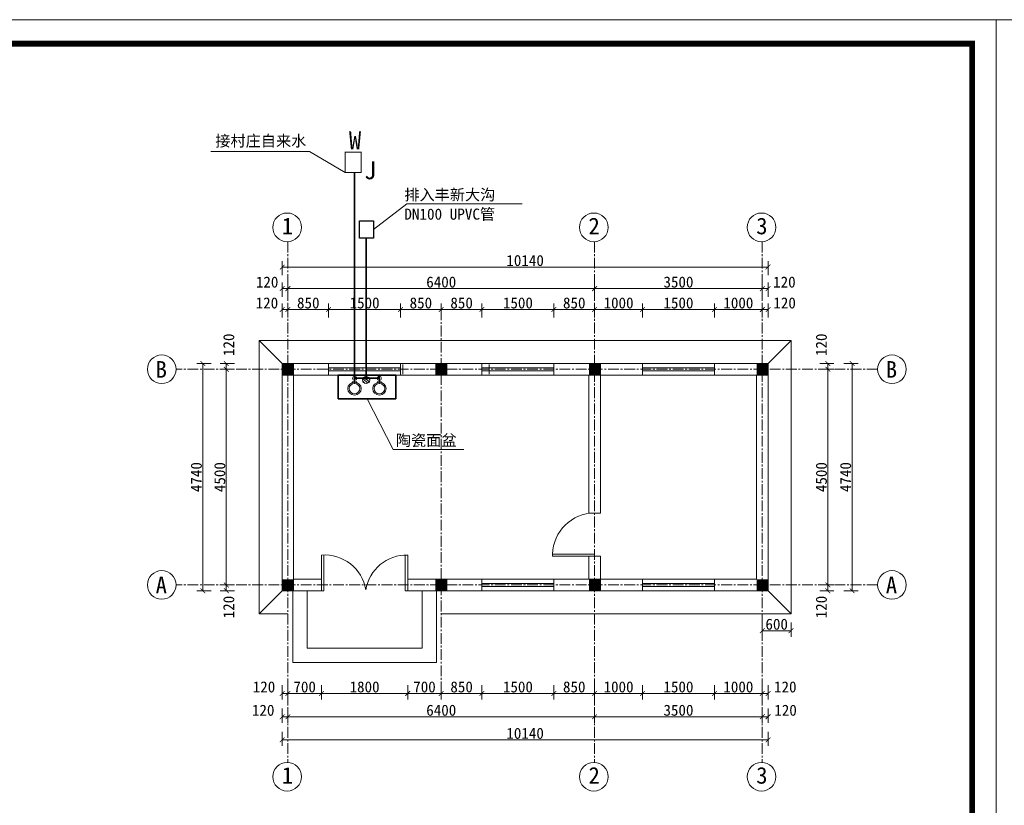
# Model space of a CAD drawing. Extents: x -13074 to 1448651, y 3648755 to 8081248.
# Tile 102 of 173: x 561416 to 561622, y 3858084 to 3858248. Entities that reach past the tile are written whole.
import ezdxf

# ---------------------------------------------------------------- set-up
doc = ezdxf.new("R2010")
doc.units = 0
doc.header["$PDMODE"] = 32
doc.header["$PDSIZE"] = 0.2
doc.linetypes.add('CENTER2', pattern=[1.125, 0.75, -0.125, 0.125, -0.125])
doc.layers.get('0').update_dxf_attribs({"linetype": 'CONTINUOUS'})
doc.layers.get('Defpoints').update_dxf_attribs({"linetype": 'CONTINUOUS'})
for name, color, linetype, lineweight in [('0.09标注线', 3, 'CONTINUOUS', 9), ('0.30粗线', 7, 'CONTINUOUS', 30), ('SHEET', 1, 'CONTINUOUS', 15), ('填充符', 7, 'CONTINUOUS', 9), ('细实线', 3, 'CONTINUOUS', 20)]:
    doc.layers.add(name, color=color, linetype=linetype, lineweight=lineweight)
for name, color, linetype in [('0辅助', 6, 'CONTINUOUS'), ('LVTRY', 6, 'CONTINUOUS'), ('PUB_DIM', 3, 'CONTINUOUS'), ('T12', 144, 'CONTINUOUS'), ('WINDOW', 4, 'CONTINUOUS'), ('电气', 255, 'CONTINUOUS')]:
    doc.layers.add(name, color=color, linetype=linetype)
doc.styles.add('-仿宋_GB2312', font='FangSong_GB2312.ttf')
doc.dimstyles.new('zzzz STANDARD', dxfattribs={"dimtxt": 2.3, "dimasz": 1, "dimexe": 1.25, "dimexo": 1.5, "dimgap": 0.2, "dimtad": 1, "dimdec": 0, "dimlfac": 10, "dimzin": 0, "dimdsep": 46, "dimtxsty": '-仿宋_GB2312', "dimblk": 'ARCHTICK', "dimcen": 0.09, "dimadec": 0, "dimazin": 0, "dimtfac": 1, "dimtdec": 0, "dimtix": 1, "dimtmove": 2, "dimatfit": 3, "dimfxl": 1.7, "dimfxlon": 1, "dimtolj": 1, "dimtzin": 0, "dimlwd": 9, "dimlwe": 9, "dimarcsym": 0})

# ---------------------------------------------------------------- blocks, each defined once
blk = doc.blocks.new('_ARCHTICK')
at = {"color": 0, "linetype": 'ByBlock', "const_width": 0.15}
blk.add_lwpolyline([(-0.5, -0.5), (0.5, 0.5)], dxfattribs=at)
blk = doc.blocks.new('*D2466')
at = {"layer": '0.09标注线', "color": 0, "linetype": 'Continuous', "lineweight": 9}
for p, q in [((561461, 3858175.21), (561458.05, 3858175.21)), ((561459.3, 3858175.21), (561459.3, 3858130.21)), ((561461, 3858130.21), (561458.05, 3858130.21))]:
    blk.add_line(p, q, dxfattribs=at)
at = {"layer": 'Defpoints', "color": 0, "linetype": 'Continuous', "lineweight": 13}
for p in [(561472.16, 3858175.21), (561459.3, 3858130.21), (561472.16, 3858130.21)]:
    blk.add_point(p, dxfattribs=at)
at = {"layer": '0.09标注线', "color": 0, "linetype": 'Continuous', "lineweight": 9}
for p, rotation in [((561459.3, 3858175.21), 90), ((561459.3, 3858130.21), 270)]:
    blk.add_blockref('_ARCHTICK', p, dxfattribs=dict(at, rotation=rotation))
at = {"layer": '0.09标注线', "color": 0, "linetype": 'Continuous', "lineweight": 13, "insert": (561457.95, 3858152.71), "char_height": 2.3, "attachment_point": 5, "rotation": 90, "style": '-仿宋_GB2312'}
blk.add_mtext('\\A1;4500', dxfattribs=at)
blk = doc.blocks.new('*D2477')
at = {"layer": '0.09标注线', "color": 0, "linetype": 'Continuous', "lineweight": 9}
for p, q in [((561583.14, 3858175.21), (561586.09, 3858175.21)), ((561584.84, 3858175.21), (561584.84, 3858130.21)), ((561583.14, 3858130.21), (561586.09, 3858130.21))]:
    blk.add_line(p, q, dxfattribs=at)
at = {"layer": 'Defpoints', "color": 0, "linetype": 'Continuous', "lineweight": 13}
for p in [(561571.16, 3858175.21), (561571.16, 3858130.21), (561584.84, 3858130.21)]:
    blk.add_point(p, dxfattribs=at)
at = {"layer": '0.09标注线', "color": 0, "linetype": 'Continuous', "lineweight": 9}
for p, rotation in [((561584.84, 3858175.21), 90), ((561584.84, 3858130.21), 270)]:
    blk.add_blockref('_ARCHTICK', p, dxfattribs=dict(at, rotation=rotation))
at = {"layer": '0.09标注线', "color": 0, "linetype": 'Continuous', "lineweight": 13, "insert": (561583.49, 3858152.71), "char_height": 2.3, "attachment_point": 5, "rotation": 90, "style": '-仿宋_GB2312'}
blk.add_mtext('\\A1;4500', dxfattribs=at)
blk = doc.blocks.new('*D2482')
at = {"layer": '0.09标注线', "color": 0, "linetype": 'Continuous', "lineweight": 9}
for p, q in [((561470.96, 3858104.41), (561470.96, 3858101.46)), ((561472.16, 3858104.41), (561472.16, 3858101.46)), ((561470.96, 3858102.71), (561472.16, 3858102.71))]:
    blk.add_line(p, q, dxfattribs=at)
at = {"layer": 'Defpoints', "color": 0, "linetype": 'Continuous', "lineweight": 13}
for p in [(561470.96, 3858129.01), (561472.16, 3858129.01), (561472.16, 3858102.71)]:
    blk.add_point(p, dxfattribs=at)
at = {"layer": '0.09标注线', "color": 0, "linetype": 'Continuous', "lineweight": 9, "rotation": 180}
blk.add_blockref('_ARCHTICK', (561470.96, 3858102.71), dxfattribs=at)
at = {"layer": '0.09标注线', "color": 0, "linetype": 'Continuous', "lineweight": 9}
blk.add_blockref('_ARCHTICK', (561472.16, 3858102.71), dxfattribs=at)
at = {"layer": '0.09标注线', "color": 0, "linetype": 'Continuous', "lineweight": 13, "insert": (561467, 3858104.06), "char_height": 2.3, "attachment_point": 5, "style": '-仿宋_GB2312'}
blk.add_mtext('\\A1;120', dxfattribs=at)
blk = doc.blocks.new('*D2484')
at = {"layer": '0.09标注线', "color": 0, "linetype": 'Continuous', "lineweight": 9}
for p, q in [((561470.96, 3858109.27), (561470.96, 3858106.32)), ((561470.96, 3858107.57), (561472.16, 3858107.57)), ((561472.16, 3858109.27), (561472.16, 3858106.32))]:
    blk.add_line(p, q, dxfattribs=at)
at = {"layer": 'Defpoints', "color": 0, "linetype": 'Continuous', "lineweight": 13}
for p in [(561470.96, 3858129.01), (561472.16, 3858129.01), (561472.16, 3858107.57)]:
    blk.add_point(p, dxfattribs=at)
at = {"layer": '0.09标注线', "color": 0, "linetype": 'Continuous', "lineweight": 9, "rotation": 180}
blk.add_blockref('_ARCHTICK', (561470.96, 3858107.57), dxfattribs=at)
at = {"layer": '0.09标注线', "color": 0, "linetype": 'Continuous', "lineweight": 9}
blk.add_blockref('_ARCHTICK', (561472.16, 3858107.57), dxfattribs=at)
at = {"layer": '0.09标注线', "color": 0, "linetype": 'Continuous', "lineweight": 13, "insert": (561467.17, 3858108.92), "char_height": 2.3, "attachment_point": 5, "style": '-仿宋_GB2312'}
blk.add_mtext('\\A1;120', dxfattribs=at)
blk = doc.blocks.new('*D2485')
at = {"layer": '0.09标注线', "color": 0, "linetype": 'Continuous', "lineweight": 9}
for p, q in [((561571.16, 3858109.27), (561571.16, 3858106.32)), ((561571.16, 3858107.57), (561572.36, 3858107.57)), ((561572.36, 3858109.27), (561572.36, 3858106.32))]:
    blk.add_line(p, q, dxfattribs=at)
at = {"layer": 'Defpoints', "color": 0, "linetype": 'Continuous', "lineweight": 13}
for p in [(561571.16, 3858129.01), (561572.36, 3858129.01), (561572.36, 3858107.57)]:
    blk.add_point(p, dxfattribs=at)
at = {"layer": '0.09标注线', "color": 0, "linetype": 'Continuous', "lineweight": 9, "rotation": 180}
blk.add_blockref('_ARCHTICK', (561571.16, 3858107.57), dxfattribs=at)
at = {"layer": '0.09标注线', "color": 0, "linetype": 'Continuous', "lineweight": 9}
blk.add_blockref('_ARCHTICK', (561572.36, 3858107.57), dxfattribs=at)
at = {"layer": '0.09标注线', "color": 0, "linetype": 'Continuous', "lineweight": 13, "insert": (561575.95, 3858108.92), "char_height": 2.3, "attachment_point": 5, "style": '-仿宋_GB2312'}
blk.add_mtext('\\A1;120', dxfattribs=at)
blk = doc.blocks.new('*D2486')
at = {"layer": '0.09标注线', "color": 0, "linetype": 'Continuous', "lineweight": 9}
for p, q in [((561571.16, 3858104.41), (561571.16, 3858101.46)), ((561572.36, 3858104.41), (561572.36, 3858101.46)), ((561571.16, 3858102.71), (561572.36, 3858102.71))]:
    blk.add_line(p, q, dxfattribs=at)
at = {"layer": 'Defpoints', "color": 0, "linetype": 'Continuous', "lineweight": 13}
for p in [(561571.16, 3858129.01), (561572.36, 3858129.01), (561572.36, 3858102.71)]:
    blk.add_point(p, dxfattribs=at)
at = {"layer": '0.09标注线', "color": 0, "linetype": 'Continuous', "lineweight": 9, "rotation": 180}
blk.add_blockref('_ARCHTICK', (561571.16, 3858102.71), dxfattribs=at)
at = {"layer": '0.09标注线', "color": 0, "linetype": 'Continuous', "lineweight": 9}
blk.add_blockref('_ARCHTICK', (561572.36, 3858102.71), dxfattribs=at)
at = {"layer": '0.09标注线', "color": 0, "linetype": 'Continuous', "lineweight": 13, "insert": (561576.01, 3858104.06), "char_height": 2.3, "attachment_point": 5, "style": '-仿宋_GB2312'}
blk.add_mtext('\\A1;120', dxfattribs=at)
blk = doc.blocks.new('*D2491')
at = {"layer": '0.09标注线', "color": 0, "linetype": 'Continuous', "lineweight": 9}
for p, q in [((561461, 3858130.21), (561458.05, 3858130.21)), ((561459.3, 3858130.21), (561459.3, 3858129.01)), ((561461, 3858129.01), (561458.05, 3858129.01))]:
    blk.add_line(p, q, dxfattribs=at)
at = {"layer": 'Defpoints', "color": 0, "linetype": 'Continuous', "lineweight": 13}
for p in [(561472.16, 3858130.21), (561459.3, 3858129.01), (561470.96, 3858129.01)]:
    blk.add_point(p, dxfattribs=at)
at = {"layer": '0.09标注线', "color": 0, "linetype": 'Continuous', "lineweight": 9}
for p, rotation in [((561459.3, 3858130.21), 90), ((561459.3, 3858129.01), 270)]:
    blk.add_blockref('_ARCHTICK', p, dxfattribs=dict(at, rotation=rotation))
at = {"layer": '0.09标注线', "color": 0, "linetype": 'Continuous', "lineweight": 13, "insert": (561459.83, 3858125.6), "char_height": 2.3, "attachment_point": 5, "rotation": 90, "style": '-仿宋_GB2312'}
blk.add_mtext('\\A1;120', dxfattribs=at)
blk = doc.blocks.new('*D2492')
at = {"layer": '0.09标注线', "color": 0, "linetype": 'Continuous', "lineweight": 9}
for p, q in [((561456.11, 3858176.41), (561453.16, 3858176.41)), ((561454.41, 3858176.41), (561454.41, 3858129.01)), ((561456.11, 3858129.01), (561453.16, 3858129.01))]:
    blk.add_line(p, q, dxfattribs=at)
at = {"layer": 'Defpoints', "color": 0, "linetype": 'Continuous', "lineweight": 13}
for p in [(561470.96, 3858176.41), (561454.41, 3858129.01), (561470.96, 3858129.01)]:
    blk.add_point(p, dxfattribs=at)
at = {"layer": '0.09标注线', "color": 0, "linetype": 'Continuous', "lineweight": 9}
for p, rotation in [((561454.41, 3858176.41), 90), ((561454.41, 3858129.01), 270)]:
    blk.add_blockref('_ARCHTICK', p, dxfattribs=dict(at, rotation=rotation))
at = {"layer": '0.09标注线', "color": 0, "linetype": 'Continuous', "lineweight": 13, "insert": (561453.06, 3858152.71), "char_height": 2.3, "attachment_point": 5, "rotation": 90, "style": '-仿宋_GB2312'}
blk.add_mtext('\\A1;4740', dxfattribs=at)
blk = doc.blocks.new('*D2493')
at = {"layer": '0.09标注线', "color": 0, "linetype": 'Continuous', "lineweight": 9}
for p, q in [((561470.96, 3858185.98), (561470.96, 3858188.93)), ((561470.96, 3858187.68), (561472.16, 3858187.68)), ((561472.16, 3858185.98), (561472.16, 3858188.93))]:
    blk.add_line(p, q, dxfattribs=at)
at = {"layer": 'Defpoints', "color": 0, "linetype": 'Continuous', "lineweight": 13}
for p in [(561472.16, 3858187.68), (561470.96, 3858176.41), (561472.16, 3858176.41)]:
    blk.add_point(p, dxfattribs=at)
at = {"layer": '0.09标注线', "color": 0, "linetype": 'Continuous', "lineweight": 9, "rotation": 180}
blk.add_blockref('_ARCHTICK', (561470.96, 3858187.68), dxfattribs=at)
at = {"layer": '0.09标注线', "color": 0, "linetype": 'Continuous', "lineweight": 9}
blk.add_blockref('_ARCHTICK', (561472.16, 3858187.68), dxfattribs=at)
at = {"layer": '0.09标注线', "color": 0, "linetype": 'Continuous', "lineweight": 13, "insert": (561467.78, 3858189.03), "char_height": 2.3, "attachment_point": 5, "style": '-仿宋_GB2312'}
blk.add_mtext('\\A1;120', dxfattribs=at)
blk = doc.blocks.new('*D2494')
at = {"layer": '0.09标注线', "color": 0, "linetype": 'Continuous', "lineweight": 9}
for p, q in [((561470.96, 3858190.34), (561470.96, 3858193.29)), ((561470.96, 3858192.04), (561472.16, 3858192.04)), ((561472.16, 3858190.34), (561472.16, 3858193.29))]:
    blk.add_line(p, q, dxfattribs=at)
at = {"layer": 'Defpoints', "color": 0, "linetype": 'Continuous', "lineweight": 13}
for p in [(561472.16, 3858192.04), (561470.96, 3858176.41), (561472.16, 3858176.41)]:
    blk.add_point(p, dxfattribs=at)
at = {"layer": '0.09标注线', "color": 0, "linetype": 'Continuous', "lineweight": 9, "rotation": 180}
blk.add_blockref('_ARCHTICK', (561470.96, 3858192.04), dxfattribs=at)
at = {"layer": '0.09标注线', "color": 0, "linetype": 'Continuous', "lineweight": 9}
blk.add_blockref('_ARCHTICK', (561472.16, 3858192.04), dxfattribs=at)
at = {"layer": '0.09标注线', "color": 0, "linetype": 'Continuous', "lineweight": 13, "insert": (561467.82, 3858193.39), "char_height": 2.3, "attachment_point": 5, "style": '-仿宋_GB2312'}
blk.add_mtext('\\A1;120', dxfattribs=at)
blk = doc.blocks.new('*D2495')
at = {"layer": '0.09标注线', "color": 0, "linetype": 'Continuous', "lineweight": 9}
for p, q in [((561571.16, 3858185.98), (561571.16, 3858188.93)), ((561571.16, 3858187.68), (561572.36, 3858187.68)), ((561572.36, 3858185.98), (561572.36, 3858188.93))]:
    blk.add_line(p, q, dxfattribs=at)
at = {"layer": 'Defpoints', "color": 0, "linetype": 'Continuous', "lineweight": 13}
for p in [(561572.36, 3858187.68), (561571.16, 3858176.41), (561572.36, 3858176.41)]:
    blk.add_point(p, dxfattribs=at)
at = {"layer": '0.09标注线', "color": 0, "linetype": 'Continuous', "lineweight": 9, "rotation": 180}
blk.add_blockref('_ARCHTICK', (561571.16, 3858187.68), dxfattribs=at)
at = {"layer": '0.09标注线', "color": 0, "linetype": 'Continuous', "lineweight": 9}
blk.add_blockref('_ARCHTICK', (561572.36, 3858187.68), dxfattribs=at)
at = {"layer": '0.09标注线', "color": 0, "linetype": 'Continuous', "lineweight": 13, "insert": (561575.81, 3858189.03), "char_height": 2.3, "attachment_point": 5, "style": '-仿宋_GB2312'}
blk.add_mtext('\\A1;120', dxfattribs=at)
blk = doc.blocks.new('*D2496')
at = {"layer": '0.09标注线', "color": 0, "linetype": 'Continuous', "lineweight": 9}
for p, q in [((561571.16, 3858190.34), (561571.16, 3858193.29)), ((561571.16, 3858192.04), (561572.36, 3858192.04)), ((561572.36, 3858190.34), (561572.36, 3858193.29))]:
    blk.add_line(p, q, dxfattribs=at)
at = {"layer": 'Defpoints', "color": 0, "linetype": 'Continuous', "lineweight": 13}
for p in [(561572.36, 3858192.04), (561571.16, 3858176.41), (561572.36, 3858176.41)]:
    blk.add_point(p, dxfattribs=at)
at = {"layer": '0.09标注线', "color": 0, "linetype": 'Continuous', "lineweight": 9, "rotation": 180}
blk.add_blockref('_ARCHTICK', (561571.16, 3858192.04), dxfattribs=at)
at = {"layer": '0.09标注线', "color": 0, "linetype": 'Continuous', "lineweight": 9}
blk.add_blockref('_ARCHTICK', (561572.36, 3858192.04), dxfattribs=at)
at = {"layer": '0.09标注线', "color": 0, "linetype": 'Continuous', "lineweight": 13, "insert": (561575.77, 3858193.39), "char_height": 2.3, "attachment_point": 5, "style": '-仿宋_GB2312'}
blk.add_mtext('\\A1;120', dxfattribs=at)
blk = doc.blocks.new('*D2497')
at = {"layer": '0.09标注线', "color": 0, "linetype": 'Continuous', "lineweight": 9}
for p, q in [((561470.96, 3858194.84), (561470.96, 3858197.79)), ((561572.36, 3858194.84), (561572.36, 3858197.79)), ((561572.36, 3858196.54), (561470.96, 3858196.54))]:
    blk.add_line(p, q, dxfattribs=at)
at = {"layer": 'Defpoints', "color": 0, "linetype": 'Continuous', "lineweight": 13}
for p in [(561470.96, 3858196.54), (561470.96, 3858176.41), (561572.36, 3858176.41)]:
    blk.add_point(p, dxfattribs=at)
at = {"layer": '0.09标注线', "color": 0, "linetype": 'Continuous', "lineweight": 9, "rotation": 180}
blk.add_blockref('_ARCHTICK', (561470.96, 3858196.54), dxfattribs=at)
at = {"layer": '0.09标注线', "color": 0, "linetype": 'Continuous', "lineweight": 9}
blk.add_blockref('_ARCHTICK', (561572.36, 3858196.54), dxfattribs=at)
at = {"layer": '0.09标注线', "color": 0, "linetype": 'Continuous', "lineweight": 13, "insert": (561521.66, 3858197.89), "char_height": 2.3, "attachment_point": 5, "style": '-仿宋_GB2312'}
blk.add_mtext('\\A1;10140', dxfattribs=at)

msp = doc.modelspace()

# ---------------------------------------------------------------- hatches: boundary and pattern name
at = {"linetype": 'Continuous', "lineweight": 13}
h = msp.add_hatch(color=256, dxfattribs=at)
h.paths.add_polyline_path([(561472.157, 3858174.008), (561473.357, 3858174.008), (561473.357, 3858175.208), (561472.157, 3858175.208)])
h.paths.add_polyline_path([(561472.157, 3858175.208), (561472.157, 3858176.408), (561470.957, 3858176.408), (561470.957, 3858175.208)])
h.paths.add_polyline_path([(561472.157, 3858175.208), (561470.957, 3858175.208), (561470.957, 3858174.008), (561472.157, 3858174.008)])
h.paths.add_polyline_path([(561472.157, 3858175.208), (561473.357, 3858175.208), (561473.357, 3858176.408), (561472.157, 3858176.408)])
h = msp.add_hatch(color=256, dxfattribs=at)
h.paths.add_polyline_path([(561505.357, 3858175.208), (561504.157, 3858175.208), (561504.157, 3858174.008), (561505.357, 3858174.008)])
h.paths.add_polyline_path([(561504.157, 3858176.408), (561502.957, 3858176.408), (561502.957, 3858175.208), (561504.157, 3858175.208)])
h.paths.add_polyline_path([(561504.157, 3858175.208), (561502.957, 3858175.208), (561502.957, 3858174.008), (561504.157, 3858174.008)])
h.paths.add_polyline_path([(561505.357, 3858176.408), (561504.157, 3858176.408), (561504.157, 3858175.208), (561505.357, 3858175.208)])
h = msp.add_hatch(color=256, dxfattribs=at)
h.paths.add_polyline_path([(561537.357, 3858175.208), (561536.157, 3858175.208), (561536.157, 3858174.008), (561537.357, 3858174.008)])
h.paths.add_polyline_path([(561536.157, 3858176.408), (561534.957, 3858176.408), (561534.957, 3858175.208), (561536.157, 3858175.208)])
h.paths.add_polyline_path([(561536.157, 3858175.208), (561534.957, 3858175.208), (561534.957, 3858174.008), (561536.157, 3858174.008)])
h.paths.add_polyline_path([(561537.357, 3858176.408), (561536.157, 3858176.408), (561536.157, 3858175.208), (561537.357, 3858175.208)])
h = msp.add_hatch(color=256, dxfattribs=at)
h.paths.add_polyline_path([(561572.357, 3858175.208), (561571.157, 3858175.208), (561571.157, 3858174.008), (561572.357, 3858174.008)])
h.paths.add_polyline_path([(561571.157, 3858176.408), (561569.957, 3858176.408), (561569.957, 3858175.208), (561571.157, 3858175.208)])
h.paths.add_polyline_path([(561571.157, 3858175.208), (561569.957, 3858175.208), (561569.957, 3858174.008), (561571.157, 3858174.008)])
h.paths.add_polyline_path([(561572.357, 3858176.408), (561571.157, 3858176.408), (561571.157, 3858175.208), (561572.357, 3858175.208)])
h = msp.add_hatch(color=256, dxfattribs=at)
h.paths.add_polyline_path([(561473.357, 3858130.208), (561472.157, 3858130.208), (561472.157, 3858129.008), (561473.357, 3858129.008)])
h.paths.add_polyline_path([(561472.157, 3858131.408), (561470.957, 3858131.408), (561470.957, 3858130.208), (561472.157, 3858130.208)])
h.paths.add_polyline_path([(561472.157, 3858130.208), (561470.957, 3858130.208), (561470.957, 3858129.008), (561472.157, 3858129.008)])
h.paths.add_polyline_path([(561473.357, 3858131.408), (561472.157, 3858131.408), (561472.157, 3858130.208), (561473.357, 3858130.208)])
h = msp.add_hatch(color=256, dxfattribs=at)
h.paths.add_polyline_path([(561505.357, 3858130.208), (561504.157, 3858130.208), (561504.157, 3858129.008), (561505.357, 3858129.008)])
h.paths.add_polyline_path([(561504.157, 3858131.408), (561502.957, 3858131.408), (561502.957, 3858130.208), (561504.157, 3858130.208)])
h.paths.add_polyline_path([(561504.157, 3858130.208), (561502.957, 3858130.208), (561502.957, 3858129.008), (561504.157, 3858129.008)])
h.paths.add_polyline_path([(561505.357, 3858131.408), (561504.157, 3858131.408), (561504.157, 3858130.208), (561505.357, 3858130.208)])
h = msp.add_hatch(color=256, dxfattribs=at)
h.paths.add_polyline_path([(561537.357, 3858130.208), (561536.157, 3858130.208), (561536.157, 3858129.008), (561537.357, 3858129.008)])
h.paths.add_polyline_path([(561536.157, 3858131.408), (561534.957, 3858131.408), (561534.957, 3858130.208), (561536.157, 3858130.208)])
h.paths.add_polyline_path([(561536.157, 3858130.208), (561534.957, 3858130.208), (561534.957, 3858129.008), (561536.157, 3858129.008)])
h.paths.add_polyline_path([(561537.357, 3858131.408), (561536.157, 3858131.408), (561536.157, 3858130.208), (561537.357, 3858130.208)])
h = msp.add_hatch(color=256, dxfattribs=at)
h.paths.add_polyline_path([(561572.357, 3858130.208), (561571.157, 3858130.208), (561571.157, 3858129.008), (561572.357, 3858129.008)])
h.paths.add_polyline_path([(561571.157, 3858131.408), (561569.957, 3858131.408), (561569.957, 3858130.208), (561571.157, 3858130.208)])
h.paths.add_polyline_path([(561571.157, 3858130.208), (561569.957, 3858130.208), (561569.957, 3858129.008), (561571.157, 3858129.008)])
h.paths.add_polyline_path([(561572.357, 3858131.408), (561571.157, 3858131.408), (561571.157, 3858130.208), (561572.357, 3858130.208)])
at = {"layer": 'PUB_DIM', "lineweight": 15}
h = msp.add_hatch(dxfattribs=at)
h.set_pattern_fill('ANSI31', scale=3.33, angle=360, style=0)
h.set_pattern_definition([(315, (562173.14477, 3859362.87027), (-0.2943332, -0.2943332), [])])
h.paths.add_polyline_path([(561488.49, 3858173.718, -1), (561488.49, 3858172.218, -1)])
h = msp.add_hatch(dxfattribs=at)
h.set_pattern_fill('ANSI31', scale=3.33, angle=360, style=0)
h.set_pattern_definition([(315, (562173.1448, 3859362.87025), (-0.2943332, -0.2943332), [])])
h.paths.add_polyline_path([(561488.49, 3858173.718, -1), (561488.49, 3858172.218, -1)])

# ---------------------------------------------------------------- linework, layer by layer
at = {"linetype": 'Continuous', "lineweight": 13}
for p, q in [((561473.357, 3858174.008), (561473.357, 3858176.408)), ((561505.357, 3858174.008), (561505.357, 3858176.408)), ((561537.357, 3858174.008), (561537.357, 3858176.408)), ((561572.357, 3858174.008), (561572.357, 3858176.408)), ((561473.357, 3858174.008), (561470.957, 3858174.008)), ((561505.357, 3858174.008), (561502.957, 3858174.008)), ((561537.357, 3858174.008), (561534.957, 3858174.008)), ((561572.357, 3858174.008), (561569.957, 3858174.008)), ((561473.357, 3858129.008), (561473.357, 3858131.408)), ((561505.357, 3858129.008), (561505.357, 3858131.408)), ((561537.357, 3858129.008), (561537.357, 3858131.408)), ((561572.357, 3858129.008), (561572.357, 3858131.408)), ((561473.357, 3858129.008), (561470.957, 3858129.008)), ((561505.357, 3858129.008), (561502.957, 3858129.008)), ((561537.357, 3858129.008), (561534.957, 3858129.008)), ((561572.357, 3858129.008), (561569.957, 3858129.008))]:
    msp.add_line(p, q, dxfattribs=at)
at = {"color": 7, "lineweight": 30}
msp.add_lwpolyline([(561490.008, 3858202.579), (561487.13, 3858202.579), (561487.13, 3858206.172), (561490.008, 3858206.172)], close=True, dxfattribs=at)
at = {"layer": '0.09标注线', "color": 7}
for p in [(561456.044, 3858220.664, -0.066), (561484.089, 3858216.28)]:
    msp.add_line(p, (561476.66, 3858220.664, -0.066), dxfattribs=at)
at = {"layer": '0.09标注线', "linetype": 'Continuous', "lineweight": 13}
for p, q in [((561479.657, 3858129.008), (561479.157, 3858129.008)), ((561496.657, 3858129.008), (561497.157, 3858129.008))]:
    msp.add_line(p, q, dxfattribs=at)
at = {"layer": '0.30粗线', "lineweight": 13}
for p, q in [((561470.957, 3858176.408), (561470.957, 3858129.008)), ((561470.957, 3858176.408), (561480.657, 3858176.408)), ((561480.657, 3858176.408), (561480.657, 3858174.008)), ((561495.657, 3858176.408), (561512.657, 3858176.408)), ((561495.657, 3858174.008), (561495.657, 3858176.408)), ((561512.657, 3858176.408), (561512.657, 3858174.008)), ((561527.657, 3858174.008), (561527.657, 3858176.408)), ((561527.657, 3858176.408), (561546.157, 3858176.408)), ((561546.157, 3858176.408), (561546.157, 3858174.008)), ((561561.157, 3858176.408), (561572.357, 3858176.408)), ((561561.157, 3858174.008), (561561.157, 3858176.408)), ((561572.357, 3858176.408), (561572.357, 3858129.008)), ((561473.357, 3858174.008), (561473.357, 3858131.408)), ((561480.657, 3858174.008), (561473.357, 3858174.008)), ((561512.657, 3858174.008), (561495.657, 3858174.008)), ((561546.157, 3858174.008), (561527.657, 3858174.008)), ((561534.957, 3858145.208), (561534.957, 3858174.008)), ((561537.357, 3858174.008), (561537.357, 3858145.208)), ((561569.957, 3858174.008), (561561.157, 3858174.008)), ((561569.957, 3858131.408), (561569.957, 3858174.008)), ((561534.957, 3858145.208), (561537.357, 3858145.208)), ((561534.957, 3858131.408), (561534.957, 3858136.208)), ((561534.957, 3858136.208), (561537.357, 3858136.208)), ((561537.357, 3858136.208), (561537.357, 3858131.408)), ((561479.157, 3858131.408), (561473.357, 3858131.408)), ((561479.157, 3858131.408), (561479.157, 3858129.008)), ((561512.657, 3858131.408), (561497.157, 3858131.408)), ((561497.157, 3858131.408), (561497.157, 3858129.008)), ((561512.657, 3858129.008), (561512.657, 3858131.408)), ((561546.157, 3858131.408), (561527.657, 3858131.408)), ((561527.657, 3858131.408), (561527.657, 3858129.008)), ((561546.157, 3858129.008), (561546.157, 3858131.408)), ((561569.957, 3858131.408), (561561.157, 3858131.408)), ((561561.157, 3858131.408), (561561.157, 3858129.008)), ((561479.157, 3858129.008), (561470.957, 3858129.008)), ((561497.157, 3858129.008), (561512.657, 3858129.008)), ((561527.657, 3858129.008), (561546.157, 3858129.008)), ((561561.157, 3858129.008), (561572.357, 3858129.008))]:
    msp.add_line(p, q, dxfattribs=at)
at = {"layer": '0.30粗线', "lineweight": 13, "extrusion": (0, 0, -1)}
for p, q in [((561480.657, 3858176.408), (561480.657, 3858174.008)), ((561495.657, 3858174.008), (561495.657, 3858176.408)), ((561512.657, 3858176.408), (561512.657, 3858174.008)), ((561527.657, 3858174.008), (561527.657, 3858176.408)), ((561546.157, 3858176.408), (561546.157, 3858174.008)), ((561561.157, 3858174.008), (561561.157, 3858176.408)), ((561512.657, 3858129.008), (561512.657, 3858131.408)), ((561527.657, 3858131.408), (561527.657, 3858129.008)), ((561546.157, 3858129.008), (561546.157, 3858131.408)), ((561561.157, 3858131.408), (561561.157, 3858129.008))]:
    msp.add_line(p, q, dxfattribs=at)
at = {"layer": '0.30粗线', "lineweight": 9}
for p, q in [((561496.157, 3858174.208), (561496.157, 3858176.208)), ((561514.157, 3858176.208), (561514.157, 3858174.208))]:
    msp.add_line(p, q, dxfattribs=at)
at = {"layer": '0.30粗线', "lineweight": 9, "extrusion": (0, 0, -1)}
msp.add_line((561514.157, 3858176.208), (561514.157, 3858174.208), dxfattribs=at)
at = {"layer": '0辅助', "color": 7, "linetype": 'ByBlock', "lineweight": 15}
for p, q in [((561486.062, 3858173.249), (561486.062, 3858172.235)), ((561486.062, 3858173.249), (561486.062, 3858172.235)), ((561491.254, 3858173.249), (561491.254, 3858172.235)), ((561491.254, 3858173.249), (561491.254, 3858172.235)), ((561486.068, 3858172.608), (561485.592, 3858172.608)), ((561486.068, 3858172.608), (561485.592, 3858172.608)), ((561486.068, 3858172.608), (561486.543, 3858172.608)), ((561486.068, 3858172.608), (561486.543, 3858172.608)), ((561491.248, 3858172.608), (561490.772, 3858172.608)), ((561491.248, 3858172.608), (561490.772, 3858172.608)), ((561491.248, 3858172.608), (561491.723, 3858172.608)), ((561491.248, 3858172.608), (561491.723, 3858172.608))]:
    msp.add_line(p, q, dxfattribs=at)
at = {"layer": '0辅助', "color": 7, "linetype": 'ByBlock', "const_width": 0.2}
msp.add_lwpolyline([(561484.089, 3858220.477), (561487.421, 3858220.477), (561487.421, 3858216.28), (561484.089, 3858216.28), (561484.089, 3858220.477)], dxfattribs=at)
at = {"layer": '0辅助', "color": 7, "linetype": 'ByBlock', "lineweight": 15}
for centre in [(561486.068, 3858173.321), (561486.068, 3858173.321), (561491.248, 3858173.321), (561491.248, 3858173.321)]:
    msp.add_circle(centre, 0.406, dxfattribs=at)
at = {"layer": 'LVTRY', "lineweight": 13}
for p, q in [((561470.957, 3858176.408), (561466.157, 3858181.208)), ((561466.157, 3858181.208), (561577.157, 3858181.208)), ((561466.157, 3858181.208), (561466.157, 3858124.208)), ((561572.357, 3858176.408), (561577.157, 3858181.208)), ((561577.157, 3858181.208), (561577.157, 3858124.208)), ((561470.957, 3858129.008), (561466.157, 3858124.208)), ((561473.157, 3858129.008), (561473.157, 3858114.008)), ((561476.157, 3858129.008), (561476.157, 3858117.008)), ((561500.157, 3858129.008), (561500.157, 3858117.008)), ((561503.157, 3858129.008), (561503.157, 3858114.008)), ((561572.357, 3858129.008), (561577.157, 3858124.208)), ((561466.157, 3858124.208), (561472.157, 3858124.208)), ((561504.157, 3858124.208), (561577.157, 3858124.208)), ((561476.157, 3858117.008), (561500.157, 3858117.008)), ((561473.157, 3858114.008), (561503.157, 3858114.008))]:
    msp.add_line(p, q, dxfattribs=at)
at = {"layer": 'PUB_DIM', "color": 7, "lineweight": 15}
msp.add_circle((561488.49, 3858172.968), 0.75, dxfattribs=at)
msp.add_circle((561488.49, 3858172.968), 0.75, dxfattribs=at)
at = {"layer": 'SHEET', "color": 7}
for points in [[(561619.957, 3857951.144), (561199.958, 3857951.144), (561199.958, 3858248.144), (561619.957, 3858248.144)], [(562039.957, 3857951.144), (561619.957, 3857951.144), (561619.957, 3858248.144), (562039.957, 3858248.144)]]:
    msp.add_lwpolyline(points, close=True, dxfattribs=at)
at = {"layer": 'SHEET', "color": 7, "const_width": 1.2}
msp.add_lwpolyline([(561224.958, 3858243.144), (561614.957, 3858243.144), (561614.957, 3857956.144), (561224.958, 3857956.144)], close=True, dxfattribs=at)
at = {"layer": 'T12', "color": 7}
for p, q in [((561486.062, 3858173.249), (561486.062, 3858174.008)), ((561491.254, 3858173.249), (561491.254, 3858174.008))]:
    msp.add_line(p, q, dxfattribs=at)
at = {"layer": 'WINDOW', "lineweight": 13, "extrusion": (0, 0, -1)}
for p, q in [((561480.657, 3858176.408), (561495.657, 3858176.408)), ((561495.657, 3858175.541), (561480.657, 3858175.541)), ((561512.657, 3858176.408), (561527.657, 3858176.408)), ((561527.657, 3858175.541), (561512.657, 3858175.541)), ((561546.157, 3858176.408), (561561.157, 3858176.408)), ((561561.157, 3858175.541), (561546.157, 3858175.541)), ((561495.657, 3858174.875), (561480.657, 3858174.875)), ((561480.657, 3858174.008), (561495.657, 3858174.008)), ((561527.657, 3858174.875), (561512.657, 3858174.875)), ((561512.657, 3858174.008), (561527.657, 3858174.008)), ((561561.157, 3858174.875), (561546.157, 3858174.875)), ((561546.157, 3858174.008), (561561.157, 3858174.008)), ((561512.657, 3858131.408), (561527.657, 3858131.408)), ((561527.657, 3858130.541), (561512.657, 3858130.541)), ((561527.657, 3858129.875), (561512.657, 3858129.875)), ((561546.157, 3858131.408), (561561.157, 3858131.408)), ((561561.157, 3858130.541), (561546.157, 3858130.541)), ((561561.157, 3858129.875), (561546.157, 3858129.875)), ((561512.657, 3858129.008), (561527.657, 3858129.008)), ((561546.157, 3858129.008), (561561.157, 3858129.008))]:
    msp.add_line(p, q, dxfattribs=at)
at = {"layer": 'WINDOW', "color": 7, "lineweight": 13, "extrusion": (0, 0, -1)}
for p, q in [((561479.157, 3858129.008), (561479.157, 3858136.458)), ((561479.657, 3858129.008), (561479.657, 3858136.458)), ((561496.657, 3858129.008), (561496.657, 3858136.458)), ((561497.157, 3858129.008), (561497.157, 3858136.458))]:
    msp.add_line(p, q, dxfattribs=at)
at = {"layer": 'WINDOW', "lineweight": 13}
for p, q in [((561527.382, 3858136.658), (561527.382, 3858136.208)), ((561536.157, 3858136.658), (561527.382, 3858136.658)), ((561536.157, 3858136.208), (561527.382, 3858136.208)), ((561536.157, 3858136.208), (561536.157, 3858136.658))]:
    msp.add_line(p, q, dxfattribs=at)
at = {"layer": 'WINDOW', "color": 7, "lineweight": 13}
for centre in [(561471.998, 3858204.821), (561535.998, 3858204.821), (561570.998, 3858204.821), (561445.834, 3858175.219), (561598.208, 3858175.219), (561445.834, 3858130.219), (561598.208, 3858130.219), (561471.998, 3858090.2), (561535.998, 3858090.2), (561570.998, 3858090.2)]:
    msp.add_circle(centre, 2.992, dxfattribs=at)
at = {"layer": 'WINDOW', "lineweight": 13}
msp.add_arc((561536.157, 3858136.433), 8.775, 90, 178.53072, dxfattribs=at)
at = {"layer": 'WINDOW', "color": 7, "lineweight": 13}
for centre, radius, start, end in [((561479.815, 3858127.772), 8.711, 9.49059, 94.33186), ((561497.001, 3858127.741), 8.719, 88.97607, 170.31228)]:
    msp.add_arc(centre, radius, start, end, dxfattribs=at)
at = {"layer": '填充符', "color": 3}
for p, q in [((561497.005, 3858209.692), (561490.008, 3858204.376)), ((561497.005, 3858209.692), (561521.076, 3858209.692)), ((561494.127, 3858158.448), (561488.657, 3858169.208)), ((561494.127, 3858158.448), (561508.869, 3858158.448))]:
    msp.add_line(p, q, dxfattribs=at)
at = {"layer": '填充符', "color": 7, "lineweight": 15}
for major_axis in [(-1.41, 0), (-1.41, 0), (-1.128, 0), (-1.128, 0)]:
    msp.add_ellipse((561486.056, 3858171.168), major_axis=major_axis, ratio=0.9459459, dxfattribs=at)
at = {"layer": '填充符', "color": 7, "lineweight": 15, "extrusion": (0, 0, -1)}
for major_axis in [(1.41, 0), (1.41, 0), (1.128, 0), (1.128, 0)]:
    msp.add_ellipse((561491.258, 3858171.168), major_axis=major_axis, ratio=0.9459459, dxfattribs=at)
at = {"layer": '电气', "color": 7, "lineweight": 35}
for p, q in [((561486.068, 3858173.321), (561486.068, 3858216.28)), ((561488.492, 3858172.998), (561488.492, 3858202.579)), ((561482.657, 3858174.008), (561482.657, 3858169.008)), ((561482.657, 3858174.008), (561482.657, 3858169.008)), ((561494.657, 3858174.008), (561482.657, 3858174.008)), ((561486.068, 3858173.321), (561491.248, 3858173.321)), ((561494.657, 3858174.008), (561494.657, 3858169.008)), ((561494.657, 3858174.008), (561494.657, 3858169.008)), ((561494.657, 3858169.008), (561482.657, 3858169.008)), ((561494.657, 3858169.008), (561482.657, 3858169.008))]:
    msp.add_line(p, q, dxfattribs=at)
at = {"layer": '细实线', "color": 1, "linetype": 'CENTER2', "lineweight": 13, "ltscale": 3}
for p, q in [((561472.157, 3858201.833), (561472.157, 3858093.188)), ((561536.157, 3858201.833), (561536.157, 3858093.188)), ((561571.157, 3858201.833), (561571.157, 3858093.188)), ((561504.157, 3858187.683), (561504.157, 3858107.572)), ((561595.216, 3858175.208), (561448.826, 3858175.208)), ((561595.216, 3858130.208), (561448.826, 3858130.208))]:
    msp.add_line(p, q, dxfattribs=at)

# ---------------------------------------------------------------- texts
at = {"layer": '0.09标注线', "color": 7, "style": '-仿宋_GB2312'}
for s, p in [('接村庄自来水', (561457.013, 3858221.704, -0.066)), ('排入丰新大沟', (561496.453, 3858210.466)), ('DN100 UPVC管 ', (561496.453, 3858206.423)), ('陶瓷面盆', (561494.693, 3858159.222))]:
    msp.add_text(s, height=2.32, dxfattribs=at).set_placement(p)
at = {"layer": '0.09标注线', "color": 7, "lineweight": 13, "style": '-仿宋_GB2312'}
for s, p in [('1', (561470.887, 3858203.371)), ('2', (561534.887, 3858203.371)), ('3', (561569.887, 3858203.371)), ('B', (561444.556, 3858173.444)), ('B', (561596.93, 3858173.444)), ('A', (561444.556, 3858128.444)), ('A', (561596.93, 3858128.444)), ('1', (561470.887, 3858088.75)), ('2', (561534.887, 3858088.75)), ('3', (561569.887, 3858088.75))]:
    msp.add_text(s, height=3.468, dxfattribs=at).set_placement(p)
at = {"layer": '填充符', "color": 7, "linetype": 'CENTER2', "char_height": 3.75, "width": 3.91178, "attachment_point": 1, "style": '-仿宋_GB2312'}
for s, insert in [('W', (561484.896, 3858224.839)), ('J', (561488.06, 3858218.607))]:
    msp.add_mtext(s, dxfattribs=dict(at, insert=insert))

# ---------------------------------------------------------------- dimensions: what is measured, and where the dimension line sits
at = {"layer": '0.09标注线', "linetype": 'Continuous', "lineweight": 13}
dim = msp.add_linear_dim(base=(561470.957, 3858196.535), p1=(561572.357, 3858176.408), p2=(561470.957, 3858176.408), dimstyle='zzzz STANDARD', override={"dimlfac": 100}, dxfattribs=at)
dim.commit()
dim.dimension.update_dxf_attribs({"geometry": '*D2497', "text_midpoint": (561521.657, 3858197.885)})
for base, p1, p2, picture, middle in [((561472.157, 3858192.045), (561470.957, 3858176.408), (561472.157, 3858176.408), '*D2494', (561467.821, 3858193.395)), ((561572.357, 3858192.045), (561571.157, 3858176.408), (561572.357, 3858176.408), '*D2496', (561575.773, 3858193.395)), ((561472.157, 3858187.683), (561470.957, 3858176.408), (561472.157, 3858176.408), '*D2493', (561467.779, 3858189.033)), ((561572.357, 3858187.683), (561571.157, 3858176.408), (561572.357, 3858176.408), '*D2495', (561575.815, 3858189.033)), ((561472.157, 3858102.713), (561470.957, 3858129.008), (561472.157, 3858129.008), '*D2482', (561466.996, 3858104.063)), ((561472.157, 3858107.572), (561470.957, 3858129.008), (561472.157, 3858129.008), '*D2484', (561467.172, 3858108.922)), ((561572.357, 3858107.572), (561571.157, 3858129.008), (561572.357, 3858129.008), '*D2485', (561575.948, 3858108.922)), ((561572.357, 3858102.713), (561571.157, 3858129.008), (561572.357, 3858129.008), '*D2486', (561576.006, 3858104.063))]:
    dim = msp.add_linear_dim(base=base, p1=p1, p2=p2, dimstyle='zzzz STANDARD', override={"dimlfac": 100}, dxfattribs=at)
    dim.commit()
    dim.dimension.update_dxf_attribs({"geometry": picture, "text_midpoint": middle, "dimtype": 160})
for base, p1, p2 in [((561536.157, 3858192.045), (561472.157, 3858175.208), (561536.157, 3858175.208)), ((561571.157, 3858192.045), (561536.157, 3858175.208), (561571.157, 3858175.208)), ((561480.657, 3858187.683), (561472.157, 3858175.208), (561480.657, 3858176.408)), ((561495.657, 3858187.683), (561480.657, 3858176.408), (561495.657, 3858176.408)), ((561504.157, 3858187.683), (561495.657, 3858176.408), (561504.157, 3858175.208)), ((561512.657, 3858187.683), (561504.157, 3858175.208), (561512.657, 3858176.408)), ((561527.657, 3858187.683), (561512.657, 3858176.408), (561527.657, 3858176.408)), ((561536.157, 3858187.683), (561527.657, 3858176.408), (561536.157, 3858175.208)), ((561546.157, 3858187.683), (561536.157, 3858175.208), (561546.157, 3858176.408)), ((561561.157, 3858187.683), (561546.157, 3858176.408), (561561.157, 3858176.408)), ((561571.157, 3858187.683), (561561.157, 3858176.408), (561571.157, 3858176.208)), ((561479.157, 3858107.572), (561472.157, 3858130.208), (561479.157, 3858129.008)), ((561536.157, 3858102.713), (561472.157, 3858130.208), (561536.157, 3858130.208)), ((561504.157, 3858107.572), (561497.157, 3858129.008), (561504.157, 3858130.208)), ((561536.157, 3858107.572), (561527.657, 3858129.008), (561536.157, 3858130.208)), ((561571.157, 3858102.713), (561536.157, 3858130.958), (561571.157, 3858130.208)), ((561546.157, 3858107.572), (561536.157, 3858130.208), (561546.157, 3858129.008)), ((561571.157, 3858107.572), (561561.157, 3858129.208), (561571.157, 3858130.208)), ((561577.157, 3858120.658), (561571.157, 3858130.208), (561577.157, 3858124.208)), ((561572.357, 3858097.892), (561470.957, 3858129.008), (561572.357, 3858129.008)), ((561497.157, 3858107.572), (561479.157, 3858129.008), (561497.157, 3858129.008)), ((561512.657, 3858107.572), (561504.157, 3858129.008), (561512.657, 3858129.008)), ((561527.657, 3858107.572), (561512.657, 3858129.008), (561527.657, 3858129.008)), ((561561.157, 3858107.572), (561546.157, 3858129.008), (561561.157, 3858129.208))]:
    msp.add_linear_dim(base=base, p1=p1, p2=p2, dimstyle='zzzz STANDARD', override={"dimlfac": 100}, dxfattribs=at).render()
for base, p1, p2, location in [((561459.298, 3858175.208), (561470.957, 3858176.408), (561470.957, 3858175.208), (561459.828, 3858180.32)), ((561584.836, 3858175.208), (561572.357, 3858176.408), (561572.357, 3858175.208), (561583.486, 3858180.32)), ((561584.836, 3858129.008), (561571.157, 3858130.208), (561572.357, 3858129.008), (561583.486, 3858125.601))]:
    msp.add_linear_dim(base=base, p1=p1, p2=p2, angle=90, location=location, dimstyle='zzzz STANDARD', override={"dimlfac": 100}, dxfattribs=at).render()
for base, p1, p2, picture, middle in [((561454.414, 3858129.008), (561470.957, 3858176.408), (561470.957, 3858129.008), '*D2492', (561453.064, 3858152.708)), ((561459.298, 3858130.208), (561472.157, 3858175.208), (561472.157, 3858130.208), '*D2466', (561457.948, 3858152.708)), ((561584.836, 3858130.208), (561571.157, 3858175.208), (561571.157, 3858130.208), '*D2477', (561583.486, 3858152.708))]:
    dim = msp.add_linear_dim(base=base, p1=p1, p2=p2, angle=90, dimstyle='zzzz STANDARD', override={"dimlfac": 100}, dxfattribs=at)
    dim.commit()
    dim.dimension.update_dxf_attribs({"geometry": picture, "text_midpoint": middle})
msp.add_linear_dim(base=(561589.902, 3858176.408), p1=(561572.357, 3858129.008), p2=(561572.357, 3858176.408), angle=90, dimstyle='zzzz STANDARD', override={"dimlfac": 100}, dxfattribs=at).render()
dim = msp.add_linear_dim(base=(561459.298, 3858129.008), p1=(561472.157, 3858130.208), p2=(561470.957, 3858129.008), angle=90, dimstyle='zzzz STANDARD', override={"dimlfac": 100}, dxfattribs=at)
dim.commit()
dim.dimension.update_dxf_attribs({"geometry": '*D2491', "text_midpoint": (561459.828, 3858125.601), "dimtype": 160})

doc.saveas('drawing.dxf')
